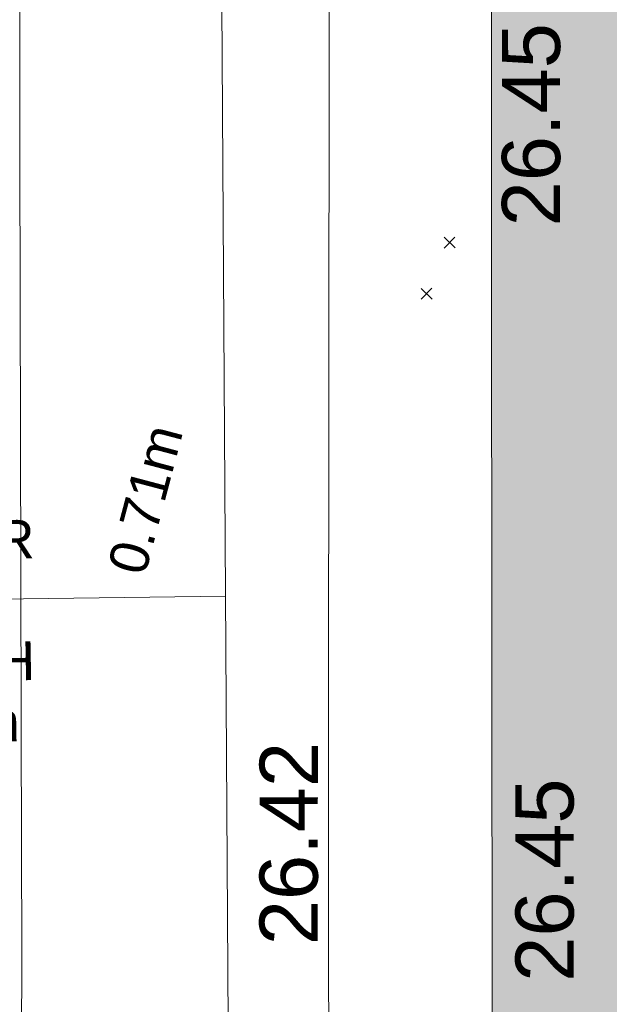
# Model space of a CAD drawing. Header units: millimetres. Extents: x -290717 to 520720, y -88450 to 287762.
# Tile 222 of 256: x 937 to 4736, y 21504 to 27854. Entities that reach past the tile are written whole.
import ezdxf

# ---------------------------------------------------------------- set-up
doc = ezdxf.new("R2010")
doc.units = ezdxf.units.MM
for name, pattern in [('IMPORT-HIDDEN2 _3_', [4762.5, 3175, -1587.5]), ('IMPORT-UG_ELEC_LV_QLB2 _2_', [2700, 1500, -300.0000000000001, 0, -250, 150, -300.0000000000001, 0, -200]), ('IMPORT-UG_ELEC_STREET LIGHTING_QLB2 _2_', [2700, 1500, -300.0000000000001, 0, -250, 150, -300.0000000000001, 0, -200])]:
    doc.linetypes.add(name, pattern=pattern)
for name, color, linetype, lineweight, true_color in [('00_UAV_BUILDING_OUTLINE', 5, 'Continuous', 9, 0x0000ff), ('00_UAV_FOOTPATH', 7, 'Continuous', 9, 0xa50000), ('12333-PUM-2D-U-0001-C01 - Rev2_REVIT IMPORT_dwg', 7, 'Continuous', 9, 0x767676), ('A_RHA_Line', 7, 'Continuous', 9, 0x00a600), ('PUM-CHAMBER EXTENTS', 6, 'IMPORT-HIDDEN2 _3_', 9, 0xff00ff), ('PUM-ELECTRIC-LV-QLB2', 1, 'IMPORT-UG_ELEC_LV_QLB2 _2_', 9, 0xff0000), ('PUM-GPR-REBAR', 30, 'Continuous', 9, 0xff7f00)]:
    doc.layers.add(name, color=color, linetype=linetype, lineweight=lineweight, true_color=true_color)
doc.layers.add('A_RHA_Detail', color=7, linetype='Continuous', lineweight=9)
doc.layers.add('GEN-TEXT', color=7, linetype='Continuous', lineweight=9)
doc.styles.add('Arial_1', font='arial.ttf', dxfattribs={"height": 250})
doc.styles.add('Swis721 Lt BT_2', font='swissl.ttf', dxfattribs={"height": 375})

# ---------------------------------------------------------------- blocks, each defined once
blk = doc.blocks.new('12333-PUM-2D-U-0001-C01 - Rev2_REVIT IMPORT_dwg_MGS62954_T2_Galway_ITM_3d_Rev1-2077680-Site Location Plan Existing')
at = {"layer": '00_UAV_FOOTPATH', "color": 254, "true_color": 0xcccccc, "flags": 128}
for points in [[(533912743.0821864, 725601474.3582332), (533909811.0821863, 725601532.3582335), (533907744.9682671, 725601567.8430152), (533905677.0821864, 725601603.3582332), (533905647.3213692, 725598671.9177301), (533905637.0821863, 725597663.3582331), (533905559.9370086, 725593672.8485802), (533905549.0821863, 725593111.3582331), (533905496.0821863, 725591387.3582332), (533905455.9191456, 725588674.2305524), (533905381.9111588, 725583674.7804447), (533905373.0821864, 725583078.3582332), (533905292.5981604, 725578675.5991973), (533905268.2809445, 725577345.3620304), (533905213.6296643, 725573676.2337424), (533905152.102079, 725569545.450305)], [(533903202.4066311, 725572859.9079312), (533903292.3599287, 725577314.449206), (533903300.532401, 725577858.8864012), (533903368.3599287, 725582377.449206), (533903377.0864099, 725582858.2944703), (533903467.8123576, 725587857.4622065), (533903476.3599287, 725588328.449206), (533903555.6968716, 725592856.5008279), (533903571.3599287, 725593750.4492059)]]:
    blk.add_lwpolyline(points, dxfattribs=at)
at = {"layer": '00_UAV_BUILDING_OUTLINE', "color": 251, "true_color": 0x666666, "char_height": 375, "width": 1495.902363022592, "attachment_point": 1, "line_spacing_factor": 1.005061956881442, "style": 'Swis721 Lt BT_2'}
for insert, rotation in [((533906466.0849434, 725581868.5964843), 89.03400229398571), ((533906468.3800542, 725576996.9454217), 89.03400230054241)]:
    blk.add_mtext('26.45', dxfattribs=dict(at, insert=insert, rotation=rotation))
at = {"layer": '00_UAV_FOOTPATH', "color": 251, "true_color": 0x666666, "insert": (533904823.2987555, 725577261.5001493), "char_height": 375, "width": 1495.902363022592, "attachment_point": 1, "rotation": 88.95272909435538, "line_spacing_factor": 1.005061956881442, "style": 'Swis721 Lt BT_2'}
blk.add_mtext('26.42', dxfattribs=at)
blk = doc.blocks.new('12333-PUM-2D-U-0001-C01 - Rev2_REVIT IMPORT_dwg-1620468-Site Location Plan Existing')
at = {"layer": 'PUM-CHAMBER EXTENTS', "true_color": 0xffd4aa}
h = blk.add_hatch(dxfattribs=at)
h.set_pattern_fill('FP_15', color=41, style=0, pattern_type=2)
h.set_pattern_definition([(0, (-533641079.65, -725615854.3560001), (0, 4000), []), (90, (-533641079.65, -725615854.3560001), (-8000, 4.898587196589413e-13), [])])
h.paths.add_polyline_path([(260865.3501528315, -44518.35617865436), (263506.3501528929, -41517.35617860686), (263685.3501528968, -25598.35617861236), (264300.3501528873, -14402.35617861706), (262073.393403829, -13951.56663410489), (262068.9501528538, -14155.95617866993), (260506.8501529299, -14155.9561786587), (260515.9208416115, -13636.29677212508), (258772.350152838, -13283.35617866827), (258670.4501975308, -17982.77958357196), (258705.6273013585, -17930.13332725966), (258914.1292635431, -17799.69233468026), (259118.8501528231, -17758.97081790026), (259354.4823357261, -17811.47103625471), (259532.0730042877, -17930.13332725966), (259662.513996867, -18138.63528944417), (259703.2355136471, -18343.35617872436), (259646.303160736, -18585.62151974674), (259532.0730042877, -18756.57903018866), (259342.4847485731, -18883.25785263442), (259118.8501528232, -18927.74153954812), (258883.2179699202, -18875.2413211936), (258705.6273013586, -18756.57903018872), (258655.3045717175, -18681.26574300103), (258128.3501528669, -42983.35617862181)])
h.paths.add_polyline_path([(258258.950152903, -38844.75617859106), (258266.9306085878, -38387.55617861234), (258563.7501528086, -38387.55617863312), (258555.7696971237, -38844.75617861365)])
h.paths.add_polyline_path([(261852.3501529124, -20608.62106352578), (261633.0967024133, -20559.77012183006), (261467.850315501, -20449.35601612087), (261346.4762427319, -20255.34697165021), (261308.5852680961, -20064.85617870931), (261361.5602678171, -19839.43063920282), (261467.850315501, -19680.35634129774), (261661.8593599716, -19558.98226852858), (261852.3501529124, -19521.09129389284), (262071.6036034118, -19569.94223558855), (262236.8499903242, -19680.35634129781), (262358.2240630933, -19874.3653857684), (262396.115037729, -20064.85617870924), (262343.140038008, -20290.2817182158), (262236.8499903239, -20449.35601612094), (262060.4399654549, -20567.22942623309), (262026.8654006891, -20573.90782240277)])
at = {"layer": 'GEN-TEXT', "color": 253, "true_color": 0xaaaaaa}
for p, q in [((265011.9948138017, -34119.71151770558), (265082.705491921, -34049.00083958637)), ((265082.705491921, -34119.71151770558), (265011.9948138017, -34049.00083958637)), ((264857.9948138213, -34446.71151775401), (264928.7054919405, -34376.0008396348)), ((264928.7054919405, -34446.71151775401), (264857.9948138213, -34376.0008396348))]:
    blk.add_line(p, q, dxfattribs=at)
at = {"layer": 'PUM-GPR-REBAR', "color": 41, "true_color": 0xffd4aa, "flags": 128}
blk.add_lwpolyline([(262073.393403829, -13951.56663410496), (264300.3501528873, -14402.35617861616), (263685.3501528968, -25598.35617861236), (263506.3501528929, -41517.35617860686), (260865.3501528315, -44518.35617865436)], dxfattribs=at)
blk.add_blockref('12333-PUM-2D-U-0001-C01 - Rev2_REVIT IMPORT_dwg_MGS62954_T2_Galway_ITM_3d_Rev1-2077680-Site Location Plan Existing', (-533641079.6498471, -725615854.3561786))
at = {"layer": 'PUM-ELECTRIC-LV-QLB2', "insert": (262937.4186546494, -35670.90735061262), "char_height": 250, "width": 1160.025439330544, "attachment_point": 2, "rotation": 74.14683446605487, "line_spacing_factor": 0.9417779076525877, "style": 'Arial_1'}
blk.add_mtext('0.71m', dxfattribs=at)
at = {"layer": 'PUM-GPR-REBAR', "insert": (261738.9618549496, -35823.00682591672), "char_height": 250, "width": 1435.493221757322, "attachment_point": 2, "line_spacing_factor": 0.9417779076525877, "style": 'Arial_1'}
blk.add_mtext('REBAR\\PAT\\PDEPTH\\P0.10m', dxfattribs=at)

msp = doc.modelspace()

# ---------------------------------------------------------------- hatches: boundary and pattern name
at = {"layer": 'A_RHA_Detail', "true_color": 0xc0c0c0}
h = msp.add_hatch(color=9, dxfattribs=at)
h.paths.add_polyline_path([(-80880.60083898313, -68502.79057078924), (-80400.86592458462, -68483.4150911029), (-80400.86592458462, -62984.64684182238), (-24474.85765180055, -63009.32043784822), (-24456.14471274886, -50840.30023854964), (-36622.55041054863, -50831.65104346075), (-36622.5504104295, -44228.57792609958), (-50959.05265825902, -44213.68205212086), (-50959.05265825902, -42573.78171509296), (-54563.93258049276, -42571.21897729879), (-54565.69773355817, -45054.17447471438), (-92408.82109324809, -45027.27149617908), (-92411.78875845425, -49201.74309219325), (-100061.9988811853, -49201.74309219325), (-100052.221444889, -64852.82557835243), (-86120.90825231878, -64852.82557835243), (-86092.16626519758, -62957.90041523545), (-84861.10047611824, -62957.90041520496), (-84854.79054275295, -68240.10973718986), (-80870.60226895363, -68240.10973718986)])
h.paths.add_polyline_path([(-137238.9269955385, -68461.93840922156), (-132719.7426408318, -68433.06336920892), (-132847.0731201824, -62850.0428228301), (-130454.6837966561, -62916.63108081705), (-130498.2830220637, -61355.8539363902), (-117581.136331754, -61423.42893434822), (-117492.3908565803, -49183.91309186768), (-125136.5200282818, -49178.47881939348), (-125133.5727033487, -45032.61887132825), (-163007.1824077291, -45005.69421944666), (-163007.1824077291, -44090.29634113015), (-163123.8521375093, -44090.21339942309), (-163122.6389897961, -42383.751842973), (-166563.8543420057, -42383.75184295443), (-166565.0349082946, -44044.3982420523), (-193158.4656786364, -44025.49275802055), (-193195.152889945, -62863.6565097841), (-137269.7106414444, -62916.63108078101), (-137254.3708868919, -65679.90523788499)])
h.paths.add_polyline_path([(120310.9497607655, -32334.2823016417), (120312.4652266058, -31610.73011961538), (133451.2244789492, -31638.24899384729), (133469.2230092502, -19717.98315777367), (121295.7536929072, -19692.48606427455), (121319.8434528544, -8190.941560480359), (112277.0825929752, -8172.001674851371), (112263.1769726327, -14811.12345451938), (78285.85310969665, -14739.95861435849), (78292.82277619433, -8167.077575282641), (76545.55099677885, -8163.40371230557), (69355.76844230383, -8152.931592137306), (69353.66597202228, -9156.746357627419), (68372.60878942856, -9154.691552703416), (68372.60878942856, -13705.52853212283), (69333.72334743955, -13707.54156767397), (69325.07112544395, -16249.53369225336), (66623.4489111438, -16249.53369225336), (66619.79243932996, -17995.29925522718), (65989.07757491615, -17995.29925522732), (65985.44262769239, -19730.78799479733), (57152.23993372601, -19712.28702423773), (57127.42535098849, -31559.89461998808), (70277.87165423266, -31587.43801817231), (70277.87165428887, -32271.74147154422), (78263.96947906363, -32285.12944888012), (78266.62669288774, -31019.79372153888), (112335.8856506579, -31091.15111856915), (112335.8856506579, -32317.57330550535), (119781.4233959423, -32333.17321910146)])
h.paths.add_polyline_path([(7503.71740934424, -1791.43926322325), (15482.43097389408, -674.0213230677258), (15484.0826184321, 148.1327206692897), (56188.28042539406, 205.5276654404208), (56155.8432600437, 14338.31663138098), (18016.62665932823, 14236.4814953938), (17967.9025208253, 34313.18372075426), (21727.10644861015, 34324.06926249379), (21708.9097307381, 40608.10218319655), (18009.66447156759, 40608.10218325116), (17995.54603703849, 45483.75063445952), (9770.084212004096, 45420.63294734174), (3966.216019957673, 45443.14492469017), (3984.771235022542, 14176.56786831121), (1023.062455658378, 14176.56786840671), (-276.5134647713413, 14190.52623465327), (-231.6790044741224, 5976.811441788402), (-226.4491536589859, 193.7444677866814), (1220.250839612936, 179.5999159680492), (7477.609307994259, 143.2867556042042), (7488.638446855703, -674.0213230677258)])
h.paths.add_polyline_path([(77755.59663317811, 53.47451145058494), (77729.51881611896, 1699.844979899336), (94464.47132486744, 1659.976083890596), (94606.37913471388, 17991.39023626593), (88810.41901146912, 18015.03260816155), (88799.89418497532, 14436.74271609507), (69413.88950349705, 14457.87738898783), (69377.35724448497, 99.62816357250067), (70760.85642036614, 92.0068082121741)])
h.paths.add_polyline_path([(61252.12079698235, 46453.95617369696), (105774.7348988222, 46472.68783510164), (105768.2642197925, 61852.61234310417), (92285.13876306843, 61852.61234310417), (92308.59670397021, 65784.30757142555), (96107.46680002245, 65767.6044524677), (96059.6808111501, 75209.20847378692), (101084.8427276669, 75071.88872768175), (104988.0046543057, 74765.36560410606), (108403.6894220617, 74363.84089439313), (112009.2703903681, 73787.25420864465), (115645.3524814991, 73049.69667210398), (116890.8108050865, 72761.69136255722), (120208.9929832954, 71893.18353872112), (120865.241739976, 71703.68487155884), (124135.6329505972, 70669.67317909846), (127435.6253142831, 69480.50055823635), (127820.4368655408, 69394.93141813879), (128274.3081769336, 69331.69585757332), (128731.879114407, 69306.66104520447), (129189.9401456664, 69320.00258265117), (129645.2782985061, 69371.62688830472), (130094.6997111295, 69461.17185607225), (130535.0520071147, 69588.00939078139), (130963.2464342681, 69751.2498188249), (131376.279516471, 69949.74812593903), (131771.254123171, 70182.11198906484), (132162.5575600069, 70460.54046602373), (132496.0921582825, 70741.69081117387), (132820.8713676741, 71064.98072578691), (133117.4593294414, 71414.31364276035), (133383.77568926, 71787.23923958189), (133616.5473239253, 72178.53728446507), (133817.1647262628, 72590.54524901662), (133982.6025969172, 73017.89547517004), (134111.7005086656, 73457.59040804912), (134203.5529320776, 73906.545904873), (134257.5155882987, 74361.61286220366), (134272.5462649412, 74819.59931534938), (134250.5259874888, 75277.29281749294), (134189.6227572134, 75731.48297750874), (134090.9274700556, 76178.98397761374), (133955.1324028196, 76616.65691996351), (133783.1900598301, 77041.4318434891), (133576.3064937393, 77450.3292564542), (133335.9328436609, 77840.48103831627), (133063.7551572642, 78209.15055536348), (132761.6825665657, 78553.75185442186), (132431.8338935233, 78871.86780505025), (132076.5227904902, 79161.26705200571), (131698.2415079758, 79419.91966864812), (131299.6434187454, 79646.01139199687), (131093.5942456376, 79746.34209763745), (132146.0467355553, 83110.22226149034), (122787.763295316, 86282.54285521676), (121604.3555410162, 82800.35918872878), (117095.9864226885, 83870.84033788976), (116841.9598400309, 83526.35449576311), (116120.5435466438, 91221.9361197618), (110237.7341284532, 91274.27491024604), (110194.3680786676, 90435.39030217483), (104988.0046543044, 90486.49901569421), (104973.2761846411, 94309.82427956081), (103746.1314668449, 94309.82427962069), (103839.9937121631, 122852.1474272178), (96365.09202303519, 122931.9599471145), (96350.3400238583, 123952.416858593), (104555.5505249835, 123902.1925258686), (104607.3234457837, 120248.5396157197), (125502.5015002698, 120134.193340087), (125662.0200253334, 137657.3796883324), (114479.5865733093, 137699.2256881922), (114382.3062641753, 129149.9458158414), (104644.1590035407, 129187.997507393), (104577.9931702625, 126217.3903165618), (101184.4926405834, 126159.1566967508), (101264.6166812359, 135959.2655565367), (89967.23177303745, 135988.8856164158), (89927.63362986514, 125823.6463181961), (93630.53562299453, 125840.7948842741), (93580.6568888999, 122931.9599471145), (88697.38835373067, 122904.7310127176), (88679.38989541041, 95739.0914377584), (86378.25848993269, 95739.0914377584), (86378.18187189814, 96178.10083375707), (83279.5074328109, 96200.92083330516), (83273.62493422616, 95735.74732136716), (70169.67509616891, 95733.22421950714), (70166.2684274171, 96272.07409350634), (66674.99731291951, 96257.14073659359), (66654.74538556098, 95755.71092140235), (65784.77231076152, 95755.71092140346), (65887.65094981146, 117470.6305650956), (53473.34271625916, 117487.9046429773), (53434.44066306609, 98570.4634906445), (40649.41626913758, 98570.46349066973), (40610.16711556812, 94406.01479082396), (38853.82372865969, 94410.36303444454), (38848.65589191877, 89463.65332732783), (40612.46601909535, 89518.45976927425), (40665.38257359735, 86257.73741131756), (38372.19584673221, 86305.7230928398), (38369.79373532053, 76901.0507917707), (50937.95125076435, 76944.40198877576), (50922.88567283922, 74598.78180893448), (56484.90611318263, 74588.85093774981), (56484.9061131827, 75194.85181998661), (92465.40372273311, 75233.02581663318), (92645.92783659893, 71766.64845097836), (89810.5550181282, 69362.83965827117), (85313.16173971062, 69360.94750424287), (85313.16173971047, 66907.40508090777), (75210.14498260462, 66903.15451592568), (75210.14498260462, 63815.70944554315), (70819.40014306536, 63815.70999204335), (70819.21601502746, 64253.35708063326), (69456.8341568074, 64253.35708063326), (69455.71957374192, 66901.99623168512), (61303.3285675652, 66898.56680686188), (61304.56054652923, 63970.32021231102), (70500.41048205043, 63970.32021223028), (70500.40885431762, 61852.59006210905), (61245.64388480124, 61848.69637492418), (61252.12079698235, 46455.07044720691)])
h.paths.add_polyline_path([(-17153.16561239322, 48569.32684293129), (-17153.16561227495, 60770.38083690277), (-29362.88357762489, 60774.7042869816), (-29362.88357762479, 67399.20394583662), (-43507.25361058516, 67405.01911302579), (-43488.53133082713, 69093.07334179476), (-45766.41866234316, 69109.32868391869), (-45794.34620035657, 67405.01911302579), (-47272.11273197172, 67404.21245453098), (-47272.44887636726, 66454.91798912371), (-86004.56386335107, 66468.6329952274), (-86006.66970790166, 60521.58362724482), (-92662.8772251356, 60521.58362724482), (-92666.53762789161, 50184.35611936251), (-79752.016597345, 50179.78302554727), (-79752.016597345, 48591.49323813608), (-17157.71631240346, 48569.32845421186)])
h.paths.add_polyline_path([(-201056.4185879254, 48628.75479108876), (-138377.9751621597, 48634.64535782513), (-138377.9751621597, 50133.28202330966), (-125467.710581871, 50134.49533928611), (-125468.6909603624, 60566.19036866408), (-132186.8595615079, 60565.86652591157), (-132187.4203588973, 66533.01978768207), (-170643.3098734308, 66805.61809689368), (-170643.3098732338, 67738.78475851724), (-200340.0100486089, 67488.93693767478), (-200348.7175167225, 60827.7802510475), (-201057.5650552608, 60827.71357562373), (-201056.6510294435, 51102.0431337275)])
h.paths.add_polyline_path([(-240051.5126725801, 54769.1949116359), (-239444.4902595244, 54811.10754483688), (-239186.5396225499, 54841.92927608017), (-238764.8191578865, 54940.98166103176), (-238382.4735933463, 55122.46891391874), (-237990.3402229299, 55354.87497237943), (-237269.2031026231, 55936.21514997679), (-237030.2712443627, 56228.66101920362), (-236793.0039600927, 56569.31473977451), (-236554.5880579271, 57004.26389721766), (-236432.7219585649, 57267.46508911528), (-236300.0815274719, 57753.26239002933), (-236250.7285154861, 58017.17885687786), (-236235.6490610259, 58516.21786795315), (-236233.2538430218, 58987.85640057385), (-236213.702979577, 59823.48083772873), (-236363.8287856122, 59820.8603820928), (-236634.0279869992, 60698.06075831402), (-236391.9547756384, 61432.1972634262), (-236225.4740089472, 61435.10319604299), (-236201.6036570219, 62637.68779599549), (-232563.5271750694, 62639.28734435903), (-232563.5271750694, 63049.03842407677), (-232732.1945866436, 63049.15302221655), (-232860.1521278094, 63457.9589027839), (-232731.6068089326, 63914.24862701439), (-232560.8209657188, 63914.24862701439), (-232521.9864006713, 70597.99604498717), (-240628.6947850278, 70598.85496274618), (-240629.7923196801, 72350.98321581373), (-246412.6011213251, 72347.36085937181), (-246412.6011213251, 70616.45923939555), (-254449.5805725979, 70618.60952619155), (-254454.637144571, 70754.06491724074), (-254469.7140363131, 73191.6627625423), (-263883.2532625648, 73267.83063692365), (-263902.4181505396, 68260.74348557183), (-263714.8217520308, 68259.82096576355), (-263552.9672900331, 67819.6543439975), (-263719.0883117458, 67392.20684197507), (-263913.629869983, 67392.20684288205), (-263956.7001914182, 58633.76423459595), (-260181.1963171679, 58611.22607638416), (-260192.3146984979, 56354.25111578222), (-257184.684388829, 56339.46086010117), (-257213.4419958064, 57092.93866025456), (-257338.5163846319, 57093.27331227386), (-257471.0109295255, 57531.7457231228), (-257338.5163845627, 58062.22513700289), (-257203.4956297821, 58064.06881293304), (-257173.5751889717, 58598.54056827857), (-256478.2273617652, 58575.27357918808), (-256478.2273617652, 58788.51859477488), (-256013.0091299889, 58911.92701537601), (-255397.0786589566, 58780.99767608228), (-255397.0786664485, 58595.98242230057), (-243809.8853614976, 58585.92793205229), (-243805.3570672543, 58352.04527760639), (-243740.9394682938, 57884.52572396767), (-243619.083060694, 57421.84877501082), (-243424.3877541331, 56943.65915328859), (-243247.1437899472, 56608.24157716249), (-243003.0710577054, 56249.99021479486), (-242732.2093200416, 55932.75703086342), (-242371.7230179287, 55603.12658814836), (-242141.2551255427, 55424.88676771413), (-241804.9643038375, 55216.88439829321), (-241529.464082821, 55077.02869058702), (-241100.6275144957, 54917.18295005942), (-240836.2134980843, 54840.82833179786), (-240453.4486196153, 54788.6078413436), (-240203.3756532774, 54776.52967577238)])
h.paths.add_polyline_path([(40276.69022620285, 59895.3641775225), (40328.62676026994, 69196.9439153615), (36588.99968782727, 69217.82459101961), (36619.46637569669, 74674.25962431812), (32264.36460075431, 74687.02318924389), (32233.48293864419, 69156.26826309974), (11916.69390488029, 69269.70959690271), (11966.66200108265, 78218.75165977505), (29087.50901742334, 78123.15526811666), (29143.44567202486, 88141.13700481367), (15719.34879623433, 88216.09212957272), (15732.60379610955, 90589.99788900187), (4594.294101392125, 90652.19003492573), (4525.129359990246, 78265.12250452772), (10096.76365550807, 78234.01258734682), (10077.43887221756, 74773.03821913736), (4547.641142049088, 74803.91453678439), (4465.579974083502, 60107.16002351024), (19125.89094757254, 60025.30234268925), (19139.86249371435, 62527.53804648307), (31738.59196305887, 62457.19146407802), (31724.55430855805, 59943.11609818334), (38369.79364222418, 59906.01157297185)])
h.paths.add_polyline_path([(-246083.0241259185, 72334.29150213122), (-246083.0594797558, 72334.30275087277), (-246208.2905500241, 72334.29150213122)])
h.paths.add_polyline_path([(-114575.3004830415, 112178.0758696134), (-114575.3246436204, 112178.0758696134), (-114707.2752166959, 115801.5811617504)])
h.paths.add_polyline_path([(-154699.9178766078, 101760.4080976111), (-114382.0503338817, 101776.0542915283), (-114382.0503338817, 106926.936016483), (-113755.641395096, 106927.1791078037), (-113757.5507412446, 111847.2721532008), (-114431.6837526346, 111847.2721532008), (-114431.8098651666, 112178.075869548), (-114575.3004830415, 112178.0758696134), (-114578.9984943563, 121707.2390834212), (-123056.9849702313, 121707.2390834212), (-123068.8201032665, 156452.7036899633), (-119381.2340625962, 156454.1347343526), (-119381.2340625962, 160165.8603541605), (-115501.031452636, 160167.3661472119), (-115503.3750945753, 166206.5793118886), (-132411.7987151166, 166599.6604729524), (-132411.8243306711, 166665.6603411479), (-135275.0124468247, 166664.5489553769), (-135275.0124468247, 166628.1883102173), (-135911.3205077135, 166628.1944503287), (-135911.3479256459, 166352.1604668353), (-152521.1633846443, 166345.7145607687), (-152518.3680955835, 159142.6836790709), (-150699.3133726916, 159117.9265656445), (-150755.6690356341, 122560.6912032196), (-151059.2005266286, 122560.6912032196), (-151061.0981347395, 121302.4374931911), (-154138.3148337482, 121372.6012653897), (-154138.3148337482, 121865.183451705), (-154704.3888425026, 121867.2611370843), (-154688.5451973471, 119352.3937021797), (-154745.5933227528, 119352.3715636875), (-154745.5763474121, 118722.1532660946), (-160794.1544526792, 118748.744283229), (-160794.1544527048, 119410.5425977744), (-163852.1622693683, 119422.408321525), (-163855.0715294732, 118762.2003111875), (-167568.6765459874, 118778.5256058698), (-166634.6619849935, 124395.1277019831), (-166843.6206842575, 124471.2090400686), (-167568.6765459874, 124707.6250904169), (-168028.2173235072, 124841.3808643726), (-168630.5006276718, 124991.3056740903), (-169238.2056070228, 125117.4693074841), (-169850.3952285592, 125219.6772877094), (-170466.1255403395, 125297.7720169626), (-171089.1102599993, 125351.8553033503), (-171704.4065937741, 125381.1774254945), (-172325.0479971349, 125386.3595015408), (-172782.2248668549, 125374.5832363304), (-173401.7764236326, 125337.4554476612), (-174019.3926983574, 125276.0328036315), (-174634.1213722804, 125190.4100127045), (-175245.0145766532, 125080.7190996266), (-176047.1958093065, 124895.7675261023), (-176665.4852587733, 124724.7228134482), (-177045.3001228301, 124609.1129151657), (-177631.5127793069, 124405.2077276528), (-176665.4852586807, 118818.5158793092), (-177558.9402083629, 118822.4435769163), (-177662.2853368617, 125263.4341236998), (-176365.3912352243, 126542.9270807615), (-159462.2970490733, 126319.9103917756), (-157057.7396790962, 128609.0850976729), (-157060.6673204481, 136153.1661957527), (-158638.8016610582, 137740.2441626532), (-159352.3735831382, 137740.2441626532), (-161634.4140635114, 140201.1078539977), (-168727.9404946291, 140256.8191147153), (-171035.0401162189, 137942.884730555), (-174184.1459014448, 137942.884730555), (-176460.1168228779, 140292.2858551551), (-177341.68569345, 140292.285855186), (-177341.7114445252, 140358.4281613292), (-183428.5803825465, 140356.0660244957), (-185921.6385984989, 137917.4639097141), (-185921.6385985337, 131757.309115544), (-186906.8767412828, 131756.9267734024), (-187725.3914540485, 130809.9989183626), (-187724.0588902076, 127376.1828149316), (-186481.0281350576, 126304.557648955), (-186479.4846755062, 122327.2959175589), (-185176.2828158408, 121059.4673825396), (-180304.1129154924, 121059.4673825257), (-180304.1136492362, 118802.0484409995), (-193555.3706955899, 118802.0484409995), (-193555.3686998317, 133117.8341649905), (-192593.6442938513, 133118.2073819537), (-192593.6442938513, 134200.8158367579), (-192224.6284783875, 134200.9592041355), (-192225.5653014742, 136615.0101267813), (-192595.0012461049, 136615.0101267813), (-192595.4357332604, 137734.4745166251), (-193589.2709668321, 137734.4746851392), (-193589.2685988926, 147474.5705834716), (-193163.2062206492, 147492.8644728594), (-192606.8095195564, 147551.4951472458), (-192359.9383250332, 147589.5931622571), (-192199.8207947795, 147616.5827293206), (-191882.7548926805, 147682.9245600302), (-191568.5380071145, 147761.6632019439), (-191020.2573150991, 147932.4221712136), (-190950.5841382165, 147955.8263236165), (-190647.7999969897, 148070.951423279), (-190349.769078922, 148197.8750093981), (-190056.9509284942, 148336.4013817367), (-189769.7970512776, 148486.316942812), (-189375.4954991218, 148717.2624196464), (-189132.9060261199, 148873.2749095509), (-188867.5421091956, 149059.0543930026), (-188609.6764469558, 149255.1087866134), (-188354.9814056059, 149465.3525772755), (-188079.6339208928, 149713.8792482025), (-187884.9836199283, 149901.8220103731), (-187538.2510284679, 150274.4802367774), (-187446.2998447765, 150378.396083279), (-187241.3270201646, 150629.2310214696), (-187046.3599558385, 150887.9197697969), (-186861.699277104, 151154.0634500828), (-186546.1373636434, 151669.8298752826), (-186524.4196769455, 151707.063245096), (-163675.289831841, 151669.8298752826), (-163687.5843044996, 148134.0767945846), (-157303.6541541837, 148136.4921063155), (-157303.6541541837, 155759.9150161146), (-157557.4317586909, 155765.0384228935), (-157555.9168973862, 166678.0466575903), (-187009.2021991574, 166699.7464767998), (-187013.0952111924, 162054.4009359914), (-188707.1775469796, 162044.5925187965), (-188705.9961893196, 155021.5333641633), (-188737.9999316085, 154650.5326603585), (-188799.0133970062, 154283.1866125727), (-188857.2045401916, 154035.4341107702), (-188966.1106131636, 153679.3368924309), (-189102.6200311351, 153332.8820747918), (-189265.8911677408, 152998.2056672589), (-189454.9174010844, 152677.3710606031), (-189645.2484685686, 152421.322012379), (-189916.9563410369, 152104.2450531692), (-190212.7041973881, 151809.4634871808), (-190530.6686598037, 151538.7947475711), (-190868.889367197, 151293.9075915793), (-191225.2810786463, 151076.3118324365), (-191597.6465194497, 150887.3490190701), (-192092.8415776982, 150682.5621956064), (-192485.2937347, 150569.6612301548), (-192903.8930807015, 150482.2408890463), (-193187.215491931, 150440.8868273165), (-193594.1866364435, 150407.1257787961), (-193594.5953882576, 151459.989522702), (-205369.2399268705, 151455.4201248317), (-205354.452352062, 113350.0822379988), (-207187.1580384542, 113349.3709450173), (-207184.3024929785, 105991.0636522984), (-205312.8709512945, 105991.0636522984), (-205311.2365670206, 101769.6553082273), (-175488.645120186, 101781.2285901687), (-175488.645120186, 110889.6985621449), (-154703.462766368, 110897.5679794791), (-154700.5193329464, 103310.2697088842)])
h.paths.add_polyline_path([(193735.9435692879, 113047.8274775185), (208865.0938716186, 114991.026643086), (208976.1154122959, 114126.6471161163), (216447.8967330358, 115086.3281915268), (216038.7305308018, 118271.970241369), (232648.5073383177, 120405.3421627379), (233425.9936153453, 114352.0734369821), (240632.2017567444, 115277.6440986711), (239854.8412683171, 121329.9334728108), (256406.8682407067, 123455.8879629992), (257091.7572256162, 118089.1198988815), (264572.287122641, 119040.8180953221), (261877.8350554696, 138524.7609215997), (259178.7147038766, 138221.6086023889), (259197.3483654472, 137439.0084132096), (254686.1480587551, 136897.0007613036), (255412.6810205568, 131314.8303174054), (240852.7447965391, 129522.4514055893), (239771.0426540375, 137918.8519126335), (240649.582243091, 138010.1984551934), (240062.3063116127, 142776.6750342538), (239165.7694641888, 142685.0143484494), (237630.9646614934, 151018.3171733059), (266172.8791088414, 154560.7889781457), (271297.187694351, 142612.4006970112), (276531.7397502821, 144861.0987145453), (274941.5029779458, 148527.903728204), (302074.530765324, 160134.9084326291), (300215.9323773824, 164320.1841173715), (301528.161327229, 164907.0997990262), (300405.1237791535, 167477.8916353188), (299016.6944531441, 166945.7181825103), (295626.7488506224, 174518.7544287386), (294333.0289184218, 177537.1551681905), (287288.847594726, 174518.7544287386), (289427.6893504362, 169661.0163464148), (272956.7816584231, 162557.1203578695), (271943.2187786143, 164897.4305293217), (267016.3118217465, 162764.0369715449), (268502.3094164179, 159357.043014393), (265200.4029571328, 157946.4096681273), (226856.4166955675, 153146.7821791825), (227510.3041274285, 148852.0205335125), (228280.9873164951, 141179.0007484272), (227302.3544112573, 141050.2812999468), (227895.3788231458, 136433.1758633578), (228748.5501749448, 136523.8855003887), (229602.307730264, 128023.7667641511), (217691.2359889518, 126493.8999679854), (217642.3600127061, 126874.4332670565), (215138.5007311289, 126552.8357430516), (215194.9980427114, 126112.9650749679), (215015.6132225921, 126089.9247571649), (214840.967257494, 127449.6644606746), (192258.7012018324, 124549.1816390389), (193486.3576426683, 114991.026643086)])
h.paths.add_polyline_path([(-78076.24179098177, 117605.518872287), (-78076.23951907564, 117610.0871212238), (-78070.31812256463, 129485.733079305), (-74723.15926546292, 129478.3852560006), (-74723.15926546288, 125435.7860625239), (-48015.64546089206, 125380.0246061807), (-47996.55031653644, 135872.5822179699), (-61198.159180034, 135901.5630078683), (-74714.72264147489, 135923.5088764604), (-74723.62876031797, 131865.2975510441), (-78070.31812256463, 131872.6421692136), (-78062.97909490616, 149549.768943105), (-58292.26570494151, 149541.5607197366), (-58292.26570494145, 148946.2407608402), (-37707.70924049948, 148937.6946534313), (-37707.70924049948, 159740.0690313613), (-44148.26955758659, 159742.7429641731), (-44148.26955758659, 162961.3319175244), (-49829.95437586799, 162961.3319175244), (-49830.92144141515, 160632.0129326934), (-78494.0902662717, 160643.9130440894), (-78494.0902662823, 161615.1537737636), (-78739.22585210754, 161615.2555472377), (-78691.79195364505, 168187.9195488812), (-90844.5764503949, 168126.8149080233), (-90962.52567696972, 152686.7636278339), (-89064.97866810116, 152685.97582136), (-89079.54115383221, 117610.0871212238), (-78374.80210165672, 117605.6428258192)])
h.paths.add_polyline_path([(69254.82576126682, 129235.9722870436), (69259.97086178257, 136167.7892474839), (86068.0992678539, 136131.0235193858), (86008.66431381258, 164703.3084147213), (58789.63167882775, 164723.5115811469), (58789.63167882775, 170119.2062865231), (54460.16324890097, 170122.4198087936), (54457.21717773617, 166153.2792453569), (47042.21516498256, 166158.7829869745), (47041.10931533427, 164668.9097040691), (39173.27935198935, 164674.7495545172), (39172.83712618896, 164078.9539098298), (17014.87910992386, 164095.400525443), (17002.38841206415, 147267.1142245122), (12659.63471563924, 147267.1142245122), (12653.6008753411, 139137.9291796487), (17031.41608901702, 139134.6797717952), (17024.58791744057, 129935.3194463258), (39191.34773726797, 129918.8662983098), (39191.34773726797, 129258.2867272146), (69014.0340609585, 129236.1510132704)])
h.paths.add_polyline_path([(39265.62356917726, 139467.8223435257), (33050.91021530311, 139484.1586867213), (33087.56357182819, 153427.9220784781), (39277.60130890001, 153411.6505991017), (39277.60130890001, 152830.3127277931), (43058.29603858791, 152820.3745823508), (43024.83899408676, 140092.5601633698), (39267.2657899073, 140092.5601633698)])
h.paths.add_polyline_path([(1979.548949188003, 189123.2414339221), (18699.10403225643, 189180.0465563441), (18678.46874727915, 195253.6675675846), (24349.02704558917, 195272.9334349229), (24334.96888369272, 199550.7690689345), (28829.78348971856, 199566.0403168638), (28798.35772162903, 208815.6446465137), (24334.94961552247, 208806.1514042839), (24333.90624838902, 209113.2475694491), (16811.59093053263, 209087.6902915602), (16806.58456496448, 208843.590909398), (6772.293057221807, 208809.4991440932), (6797.166076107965, 201488.5780549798), (-8471.058649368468, 201436.7038403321), (-8471.058649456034, 200429.0172029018), (-11856.09020773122, 200417.5164702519), (-11823.72827012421, 190892.3684139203), (-7614.729360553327, 190904.9356358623), (-7614.729360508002, 190170.8290169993), (-4608.619189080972, 190169.2993656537), (-4608.238782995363, 190916.8832264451), (1973.379031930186, 190939.2444093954), (1977.122761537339, 189837.3456606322)])
h.paths.add_polyline_path([(-20506.2213294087, 190640.028646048), (-20122.28942212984, 206347.1214480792), (-41550.34215554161, 207015.255795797), (-41462.26177905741, 210449.6195896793), (-31391.41053375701, 210152.0276719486), (-31078.64493158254, 223862.574366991), (-44305.08575746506, 224230.797228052), (-44490.79956595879, 211865.5542346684), (-47510.12209651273, 211942.9901386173), (-47722.57925074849, 203659.0205615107), (-47076.06680551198, 203635.3001466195), (-47175.4684425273, 199531.9403872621), (-46801.21126120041, 199520.4703265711), (-46873.68175963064, 195478.589946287), (-44600.40472249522, 195425.25597799), (-44685.88459510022, 192243.2795180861), (-38073.99929110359, 192135.6564361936), (-38104.39995468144, 191126.9722513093), (-21537.79264469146, 190668.5723413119)])
h.paths.add_polyline_path([(16801.02360974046, 195961.5001375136), (9656.615133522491, 196015.1086064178), (9643.83815057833, 199513.9922857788), (11631.77992465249, 199485.8321209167), (11631.79209405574, 203322.2460457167), (16806.58456511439, 203391.4855727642), (16801.04077099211, 195984.4293109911)])
h.paths.add_polyline_path([(122084.9263243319, 200536.2570557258), (122088.180516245, 206386.1947929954), (125211.1061637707, 206386.1947929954), (125211.1162733, 206645.8932838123), (126202.709897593, 206645.8932838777), (126203.0204768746, 207041.0477229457), (130401.4034740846, 206979.0758390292), (130444.269112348, 209883.2802976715), (126202.8383602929, 209945.883203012), (126203.0204768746, 214624.1281189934), (127364.7919503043, 214624.1281189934), (127365.2106673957, 225380.2058570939), (126159.8599207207, 225380.2527798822), (126207.4133336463, 241475.3410923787), (119482.541129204, 241495.8747302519), (119479.204156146, 246182.0096278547), (109943.9121324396, 246175.219673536), (109953.2702600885, 233033.3814297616), (115000.5285021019, 233033.3814296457), (114999.5792924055, 208653.4991933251), (112026.3032629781, 208653.4991933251), (112024.3519988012, 200538.6764491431), (122024.6079402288, 200536.271559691)])
h.paths.add_polyline_path([(30087.05071628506, 200986.75440713), (38030.67179073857, 201028.6865661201), (38030.67179073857, 202922.9731661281), (38109.89531489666, 202923.3913649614), (38067.25569093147, 208827.6066631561), (38013.35839375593, 208827.667223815), (38012.38630312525, 209012.5383931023), (30044.90685988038, 208970.4802974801), (30060.65944993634, 205986.3119354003)])
h.paths.add_polyline_path([(195986.2599411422, 205661.5722736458), (202896.8751332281, 206052.0074670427), (202676.886254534, 209945.7611691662), (195766.2710618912, 209555.325975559)])
h.paths.add_polyline_path([(-91652.40581580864, 206392.6172135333), (-79454.24421187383, 206432.5105635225), (-79629.29258199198, 238245.6998510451), (-68904.21147484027, 238215.095164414), (-68918.56040493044, 246314.0782553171), (-68756.515268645, 246312.9061543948), (-68755.20581930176, 246638.9786699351), (-79620.07671794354, 246651.3624133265), (-79606.5628449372, 247343.5411849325), (-82154.50636787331, 247318.0695596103), (-82154.50636787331, 247488.1275895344), (-91640.64698348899, 247472.5371040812), (-91638.72040628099, 246846.4753752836), (-131470.3702759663, 246641.42150215), (-131470.3702759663, 250159.5419305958), (-142857.1087886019, 250176.7939677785), (-142864.0554935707, 246220.0701029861), (-165118.8027587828, 246272.3986783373), (-165040.0492656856, 253907.936045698), (-178677.4727934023, 253929.5079730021), (-178699.5521575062, 238176.7234097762), (-138599.3373496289, 238209.4781454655), (-138548.4479938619, 206627.5237025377), (-126646.6702863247, 206572.2299428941), (-126666.6805510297, 234825.8818836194), (-124962.7180531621, 234825.9534805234), (-124969.0241559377, 234688.4891474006), (-91595.61129713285, 234664.3133306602), (-91650.87307429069, 207155.5994723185)])
h.paths.add_polyline_path([(142123.7078306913, 209113.5383730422), (152768.4446292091, 209127.3137315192), (152745.2992288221, 227012.6338093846), (142100.5623961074, 226998.8584508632), (142121.8067345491, 210582.5602414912)])
h.paths.add_polyline_path([(168998.8561285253, 209274.9592350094), (169026.8416078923, 226860.3446541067), (161686.6780313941, 226876.6646907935), (161647.6783165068, 209291.3037608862), (168846.6177107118, 209275.2977201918)])
h.paths.add_polyline_path([(49761.46820716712, 218476.567809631), (49794.00484362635, 223316.1680811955), (41274.07755979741, 223363.4010619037), (41273.58999769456, 223290.879563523), (32187.30576793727, 223351.9666549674), (32202.10532416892, 225553.2987455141), (20081.8372469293, 225634.7833114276), (20035.26675877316, 218707.7438838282), (31566.33951793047, 218630.2204926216), (31566.12891728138, 218598.8950898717), (49547.01686615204, 218478.0095661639)])
h.paths.add_polyline_path([(162361.9830851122, 234154.0520866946), (162366.6425722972, 241589.9129272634), (135261.1026964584, 241630.986197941), (135249.0888707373, 234197.8735112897), (160249.0277027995, 234157.467167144)])
h.paths.add_polyline_path([(176458.8604388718, 246709.572470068), (176516.248447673, 252173.1529805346), (168884.2833866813, 252253.3171281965), (168934.8652923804, 257068.9279575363), (164355.0504715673, 257117.0331241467), (164296.1746742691, 251511.8088120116), (164416.8965511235, 251510.5407811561), (164367.8024342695, 246836.5737543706), (172300.1975056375, 246753.2539686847)])

# ---------------------------------------------------------------- linework, layer by layer
at = {"layer": 'A_RHA_Line', "color": 7}
for p, q in [((3974.638381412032, 31250.99384677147), (3977.605640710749, 26250.99577539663)), ((3977.605640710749, 26250.99577539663), (3980.572900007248, 21250.99770444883))]:
    msp.add_line(p, q, dxfattribs=at)

# ---------------------------------------------------------------- block references
at = {"layer": '12333-PUM-2D-U-0001-C01 - Rev2_REVIT IMPORT_dwg', "color": 254, "linetype": 'IMPORT-UG_ELEC_STREET LIGHTING_QLB2 _2_', "true_color": 0xffd4d4, "rotation": 0.9999999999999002}
msp.add_blockref('12333-PUM-2D-U-0001-C01 - Rev2_REVIT IMPORT_dwg-1620468-Site Location Plan Existing', (-261895.0770586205, 55869.5817132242), dxfattribs=at)

doc.saveas('drawing.dxf')
